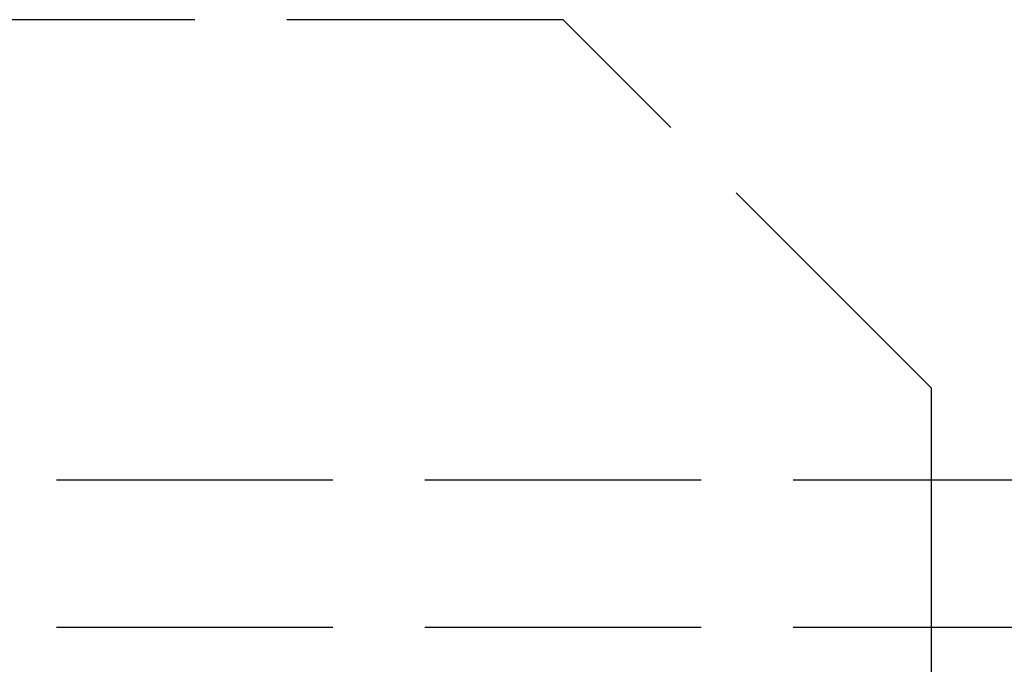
# Model space of a CAD drawing. Header units: millimetres. Extents: x -108 to 0, y 0 to 486.
# Tile 22 of 48: x -14.7 to -9.35, y 3.5 to 7. Entities that reach past the tile are written whole.
import ezdxf

# ---------------------------------------------------------------- set-up
doc = ezdxf.new("R2010")
doc.units = ezdxf.units.MM
doc.header["$LTSCALE"] = 10
doc.linetypes.add('ALLCAD_Strich', pattern=[0.2, 0.15, -0.05])
doc.layers.add('BESCH_KONT_sich_schn_grun_2d', color=10, linetype='Continuous')

msp = doc.modelspace()

# ---------------------------------------------------------------- linework, layer by layer
at = {"layer": 'BESCH_KONT_sich_schn_grun_2d', "linetype": 'ALLCAD_Strich'}
for p, q in [((-11.7494, 7), (-54.0494, 7)), ((-9.7494, 5), (-11.7494, 7)), ((-9.7494, 3.7), (-9.7494, 5)), ((-4.9994, 4.5), (-107.3994, 4.5)), ((-4.9994, 3.7), (-107.3994, 3.7)), ((-9.7494, 3), (-9.7494, 3.7))]:
    msp.add_line(p, q, dxfattribs=at)

doc.saveas('drawing.dxf')
